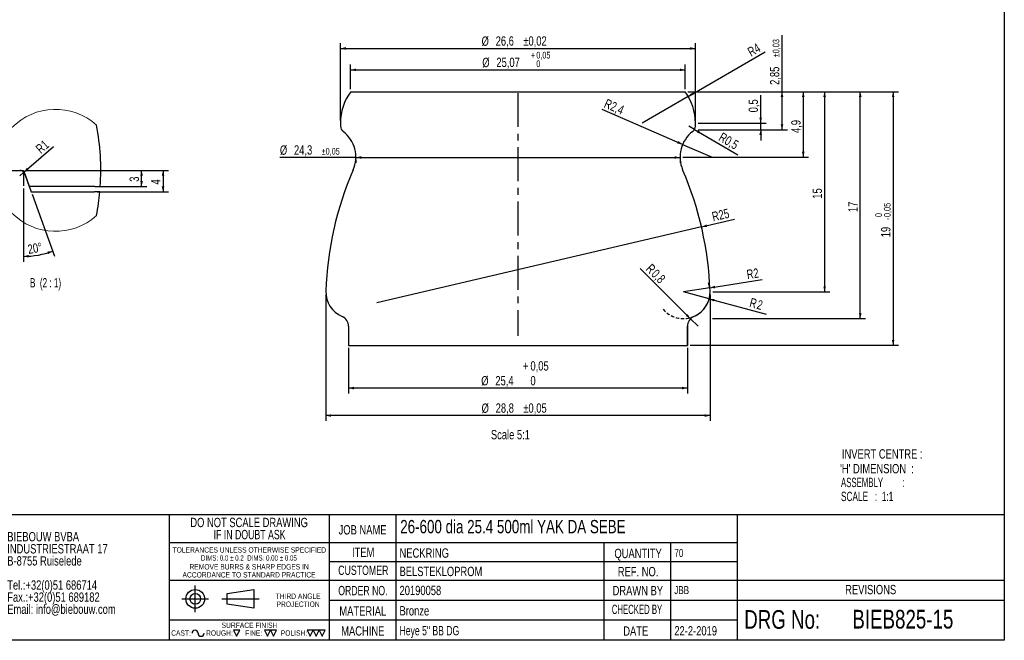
# Model space of a CAD drawing. Header units: millimetres. Extents: x 8 to 586, y 8 to 412.
# Tile 4 of 7: x 217 to 586, y 8 to 240. Entities that reach past the tile are written whole.
import ezdxf

# ---------------------------------------------------------------- set-up
doc = ezdxf.new("R2010")
doc.units = ezdxf.units.MM
doc.linetypes.add('CENTERX2', pattern=[20.32, 12.7, -2.54, 2.54, -2.54])
doc.linetypes.add('HIDDEN', pattern=[1.905, 1.27, -0.635])
for name, color, linetype in [('CENTERLINE', 4, 'CENTERX2'), ('DIMENSIONS', 2, 'Continuous'), ('HIDDEN', 3, 'HIDDEN'), ('TEXT', 2, 'Continuous')]:
    doc.layers.add(name, color=color, linetype=linetype)
doc.layers.add('OUTLINE', color=7, linetype='Continuous', lineweight=25)
doc.styles.add('SLDTEXTSTYLE0', font='TXT', dxfattribs={"width": 0.7})
doc.styles.add('SLDTEXTSTYLE1', font='TXT', dxfattribs={"width": 0.75})
doc.styles.add('SLDTEXTSTYLE2', font='TXT', dxfattribs={"width": 0.660714})
doc.styles.add('SLDTEXTSTYLE3', font='TXT', dxfattribs={"width": 0.692308})
doc.styles.add('SLDTEXTSTYLE4', font='TXT', dxfattribs={"width": 0.702531})
doc.styles.add('SLDTEXTSTYLE5', font='TXT', dxfattribs={"width": 0.696874})
doc.styles.add('SLDTEXTSTYLE6', font='TXT', dxfattribs={"width": 0.620208})
doc.styles.add('SLDTEXTSTYLE7', font='TXT', dxfattribs={"width": 0.691176})
doc.styles.add('SLDTEXTSTYLE8', font='TXT', dxfattribs={"width": 0.625})
doc.styles.add('SLDTEXTSTYLE9', font='TXT', dxfattribs={"width": 0.65})
doc.dimstyles.new('SLDDIMSTYLE23', dxfattribs={"dimtxt": 3.5, "dimasz": 2, "dimexe": 0, "dimexo": 0.0625, "dimgap": 0.875, "dimtad": 1, "dimdec": 4, "dimlfac": 0.5, "dimzin": 12, "dimdsep": 46, "dimtxsty": 'SLDTEXTSTYLE1', "dimsah": 1, "dimcen": 0.09, "dimazin": 3, "dimtfac": 1, "dimtofl": 0, "dimtmove": 0, "dimatfit": 3, "dimfxl": 0, "dimfrac": 2, "dimtolj": 1, "dimtzin": 12, "dimarcsym": 0})
doc.dimstyles.new('SLDDIMSTYLE24', dxfattribs={"dimtxt": 3.5, "dimasz": 2, "dimexe": 0, "dimexo": 0.0625, "dimgap": 0.875, "dimtad": 1, "dimlfac": 0.5, "dimrnd": 1e-09, "dimzin": 12, "dimdsep": 46, "dimtxsty": 'SLDTEXTSTYLE1', "dimsah": 1, "dimcen": 0.09, "dimadec": 0, "dimazin": 3, "dimtfac": 1, "dimtofl": 0, "dimtmove": 0, "dimatfit": 3, "dimfxl": 0, "dimfrac": 2, "dimtolj": 1, "dimtzin": 12, "dimarcsym": 0})
doc.dimstyles.new('SLDDIMSTYLE25', dxfattribs={"dimtxt": 3.5, "dimasz": 2, "dimexe": 0, "dimexo": 0.0625, "dimgap": 0.875, "dimtad": 1, "dimlfac": 0.5, "dimrnd": 1e-09, "dimzin": 12, "dimdsep": 46, "dimtxsty": 'SLDTEXTSTYLE1', "dimsah": 1, "dimcen": 0, "dimadec": 0, "dimazin": 3, "dimtfac": 1, "dimtofl": 0, "dimtmove": 0, "dimatfit": 3, "dimfxl": 0, "dimfrac": 2, "dimtolj": 1, "dimtzin": 12, "dimarcsym": 0})
doc.dimstyles.new('SLDDIMSTYLE26', dxfattribs={"dimtxt": 3.5, "dimasz": 2, "dimexe": 0, "dimexo": 0.0625, "dimgap": 0.875, "dimtad": 1, "dimlfac": 0.2, "dimrnd": 1e-09, "dimzin": 12, "dimdsep": 46, "dimtxsty": 'SLDTEXTSTYLE1', "dimsah": 1, "dimcen": 0.09, "dimadec": 0, "dimazin": 3, "dimtfac": 1, "dimtofl": 0, "dimtmove": 0, "dimatfit": 3, "dimfxl": 0, "dimfrac": 2, "dimtolj": 1, "dimtzin": 12, "dimarcsym": 0})
doc.dimstyles.new('SLDDIMSTYLE27', dxfattribs={"dimtxt": 3.5, "dimasz": 2, "dimexe": 0, "dimexo": 0.0625, "dimgap": 0.875, "dimtad": 1, "dimlfac": 0.2, "dimrnd": 1e-09, "dimzin": 12, "dimdsep": 46, "dimtxsty": 'SLDTEXTSTYLE1', "dimsah": 1, "dimcen": 0.09, "dimadec": 0, "dimazin": 3, "dimtol": 1, "dimtp": 0.05, "dimtfac": 1, "dimtofl": 0, "dimtmove": 0, "dimatfit": 3, "dimfxl": 0, "dimfrac": 2, "dimtolj": 1, "dimarcsym": 0})
doc.dimstyles.new('SLDDIMSTYLE28', dxfattribs={"dimtxt": 3.5, "dimasz": 2, "dimexe": 0, "dimexo": 0.0625, "dimgap": 0.875, "dimtad": 1, "dimlfac": 0.2, "dimrnd": 1e-09, "dimdsep": 46, "dimtxsty": 'SLDTEXTSTYLE1', "dimsah": 1, "dimcen": 0, "dimadec": 0, "dimazin": 2, "dimtfac": 1, "dimtofl": 0, "dimtmove": 0, "dimatfit": 3, "dimfxl": 0, "dimfrac": 2, "dimtolj": 1, "dimtzin": 12, "dimarcsym": 0})
doc.dimstyles.new('SLDDIMSTYLE29', dxfattribs={"dimtxt": 3.5, "dimasz": 2, "dimexe": 0, "dimexo": 0.0625, "dimgap": 0.875, "dimtad": 1, "dimlfac": 0.2, "dimrnd": 1e-09, "dimzin": 12, "dimdsep": 46, "dimtxsty": 'SLDTEXTSTYLE1', "dimsah": 1, "dimcen": 0, "dimadec": 0, "dimazin": 3, "dimtfac": 1, "dimtofl": 0, "dimtmove": 0, "dimatfit": 3, "dimfxl": 0, "dimfrac": 2, "dimtolj": 1, "dimtzin": 12, "dimarcsym": 0})
doc.dimstyles.new('SLDDIMSTYLE30', dxfattribs={"dimtxt": 3.5, "dimasz": 2, "dimexe": 0, "dimexo": 0.0625, "dimgap": 0.875, "dimtad": 1, "dimlfac": 0.2, "dimrnd": 1e-09, "dimzin": 12, "dimdsep": 46, "dimtxsty": 'SLDTEXTSTYLE1', "dimsah": 1, "dimcen": 0.09, "dimadec": 0, "dimazin": 3, "dimtol": 1, "dimtp": 0.05, "dimtm": 0.05, "dimtfac": 1, "dimtofl": 0, "dimtmove": 0, "dimatfit": 3, "dimfxl": 0, "dimfrac": 2, "dimtolj": 1, "dimarcsym": 0})
doc.dimstyles.new('SLDDIMSTYLE31', dxfattribs={"dimtxt": 3.5, "dimasz": 2, "dimexe": 0, "dimexo": 0.0625, "dimgap": 0.875, "dimtad": 1, "dimlfac": 0.2, "dimrnd": 1e-09, "dimzin": 12, "dimdsep": 46, "dimtxsty": 'SLDTEXTSTYLE1', "dimsah": 1, "dimcen": 0, "dimadec": 0, "dimazin": 3, "dimtfac": 1, "dimtofl": 0, "dimtmove": 0, "dimatfit": 3, "dimfxl": 0, "dimfrac": 2, "dimtolj": 1, "dimtzin": 12, "dimarcsym": 0})
doc.dimstyles.new('SLDDIMSTYLE32', dxfattribs={"dimtxt": 3.5, "dimasz": 2, "dimexe": 0, "dimexo": 0.0625, "dimgap": 0.875, "dimtad": 1, "dimlfac": 0.2, "dimrnd": 1e-09, "dimzin": 12, "dimdsep": 46, "dimtxsty": 'SLDTEXTSTYLE1', "dimsah": 1, "dimcen": 0.09, "dimadec": 0, "dimazin": 3, "dimtol": 1, "dimtp": 0.02, "dimtm": 0.02, "dimtfac": 1, "dimtofl": 0, "dimtmove": 0, "dimatfit": 3, "dimfxl": 0, "dimfrac": 2, "dimtolj": 1, "dimarcsym": 0})
doc.dimstyles.new('SLDDIMSTYLE33', dxfattribs={"dimtxt": 3.5, "dimasz": 2, "dimexe": 0, "dimexo": 0.0625, "dimgap": 0.875, "dimtad": 1, "dimlfac": 0.2, "dimrnd": 1e-09, "dimdsep": 46, "dimtxsty": 'SLDTEXTSTYLE1', "dimsah": 1, "dimcen": 0, "dimadec": 0, "dimazin": 2, "dimtfac": 1, "dimtofl": 0, "dimtmove": 0, "dimatfit": 3, "dimfxl": 0, "dimfrac": 2, "dimtolj": 1, "dimtzin": 12, "dimarcsym": 0})
doc.dimstyles.new('SLDDIMSTYLE34', dxfattribs={"dimtxt": 3.5, "dimasz": 2, "dimexe": 0, "dimexo": 0.0625, "dimgap": 0.875, "dimtad": 1, "dimlfac": 0.2, "dimrnd": 1e-09, "dimdsep": 46, "dimtxsty": 'SLDTEXTSTYLE1', "dimsah": 1, "dimcen": 0.09, "dimadec": 0, "dimazin": 2, "dimtfac": 1, "dimtmove": 0, "dimatfit": 0, "dimfxl": 0, "dimfrac": 2, "dimtolj": 1, "dimtzin": 12, "dimarcsym": 0})
doc.dimstyles.new('SLDDIMSTYLE35', dxfattribs={"dimtxt": 3.5, "dimasz": 2, "dimexe": 0, "dimexo": 0.0625, "dimgap": 0.875, "dimtad": 1, "dimlfac": 0.2, "dimrnd": 1e-09, "dimzin": 12, "dimdsep": 46, "dimtxsty": 'SLDTEXTSTYLE1', "dimsah": 1, "dimcen": 0.09, "dimadec": 0, "dimazin": 3, "dimtol": 1, "dimtp": 0.03, "dimtm": 0.03, "dimtfac": 1, "dimtofl": 0, "dimtmove": 0, "dimatfit": 3, "dimfxl": 0, "dimfrac": 2, "dimtolj": 1, "dimarcsym": 0})
doc.dimstyles.new('SLDDIMSTYLE36', dxfattribs={"dimtxt": 3.5, "dimasz": 2, "dimexe": 0, "dimexo": 0.0625, "dimgap": 0.875, "dimtad": 1, "dimlfac": 0.2, "dimrnd": 1e-09, "dimzin": 12, "dimdsep": 46, "dimtxsty": 'SLDTEXTSTYLE1', "dimsah": 1, "dimcen": 0.09, "dimadec": 0, "dimazin": 3, "dimtol": 1, "dimtm": 0.05, "dimtfac": 1, "dimtofl": 0, "dimtmove": 0, "dimatfit": 3, "dimfxl": 0, "dimfrac": 2, "dimtolj": 1, "dimarcsym": 0})
doc.dimstyles.new('SLDDIMSTYLE37', dxfattribs={"dimtxt": 3.5, "dimasz": 2, "dimexe": 0, "dimexo": 0.0625, "dimgap": 0.875, "dimtad": 1, "dimlfac": 0.2, "dimrnd": 1e-09, "dimzin": 12, "dimdsep": 46, "dimtxsty": 'SLDTEXTSTYLE1', "dimsah": 1, "dimcen": 0, "dimadec": 0, "dimazin": 3, "dimtfac": 1, "dimtofl": 0, "dimtmove": 0, "dimatfit": 3, "dimfxl": 0, "dimfrac": 2, "dimtolj": 1, "dimtzin": 12, "dimarcsym": 0})

# ---------------------------------------------------------------- blocks, each defined once
blk = doc.blocks.new('SW_NOTE_0_1')
at = {"layer": 'TEXT', "color": 0, "char_height": 3.5, "attachment_point": 2}
for s, insert, style in [('DO NOT SCALE DRAWING', (28.71, 4.5), 'SLDTEXTSTYLE1'), ('IF IN DOUBT ASK', (28.89, -0.03), 'SLDTEXTSTYLE0')]:
    blk.add_mtext(s, dxfattribs=dict(at, insert=insert, style=style))
blk = doc.blocks.new('SW_NOTE_0_2')
at = {"layer": 'TEXT', "color": 0, "char_height": 2, "attachment_point": 2}
for s, insert, style in [('TOLERANCES UNLESS OTHERWISE SPECIFIED', (27.09, 2.57), 'SLDTEXTSTYLE1'), ('DIMS: 0.0 ± 0.2  DIMS: 0.00 ± 0.05', (26.93, -0.43), 'SLDTEXTSTYLE7')]:
    blk.add_mtext(s, dxfattribs=dict(at, insert=insert, style=style))
blk = doc.blocks.new('SW_NOTE_0_3')
at = {"layer": 'TEXT', "color": 0, "char_height": 2, "attachment_point": 2, "style": 'SLDTEXTSTYLE1'}
for s, insert in [('REMOVE BURRS & SHARP EDGES IN', (21.78, 2.57)), ('ACCORDANCE TO STANDARD PRACTICE', (21.75, -0.43))]:
    blk.add_mtext(s, dxfattribs=dict(at, insert=insert))
blk = doc.blocks.new('SW_NOTE_0_4')
at = {"layer": 'TEXT', "color": 0, "char_height": 2, "attachment_point": 2, "style": 'SLDTEXTSTYLE1'}
for s, insert in [('THIRD ANGLE', (8.34, 2.57)), ('PROJECTION', (8.33, -0.43))]:
    blk.add_mtext(s, dxfattribs=dict(at, insert=insert))
blk = doc.blocks.new('SW_NOTE_0_5')
at = {"layer": 'TEXT', "color": 0, "char_height": 3.5, "attachment_point": 1, "style": 'SLDTEXTSTYLE1'}
for s, insert in [('BIEBOUW BVBA', (0, 4.5)), ('INDUSTRIESTRAAT 17', (0, -0.03)), ('B-8755 Ruiselede', (0, -4.55)), ('Tel.:+32(0)51 686714', (0, -13.61)), ('Fax.:+32(0)51 689182', (0, -18.13)), ('Email: info@biebouw.com', (0, -22.66))]:
    blk.add_mtext(s, dxfattribs=dict(at, insert=insert))
blk = doc.blocks.new('_D_45')
at = {"layer": 'DIMENSIONS'}
for p, q in [((218.37, 177.26), (218.37, 149.8)), ((221.63, 175.08), (230.08, 151.87))]:
    blk.add_line(p, q, dxfattribs=at)
blk.add_arc((218.37, 184.02), 32.22, 270, 290, dxfattribs=at)
for points in [[(218.37, 151.8), (220.39, 151.37), (220.36, 152.36)], [(229.39, 153.75), (227.34, 153.6), (227.65, 152.65)]]:
    blk.add_solid(points, dxfattribs=at)
at = {"layer": 'DIMENSIONS', "insert": (219.72, 156.12), "char_height": 3.5, "attachment_point": 1, "rotation": 10, "style": 'SLDTEXTSTYLE1'}
blk.add_mtext('20°', dxfattribs=at)
blk = doc.blocks.new('_D_46')
at = {"layer": 'DIMENSIONS'}
for p, q in [((219.37, 184.02), (264.66, 184.02)), ((262.66, 178.02), (262.66, 184.02)), ((246.17, 178.02), (264.66, 178.02))]:
    blk.add_line(p, q, dxfattribs=at)
for points in [[(262.66, 184.02), (262.16, 182.02), (263.16, 182.02)], [(262.66, 178.02), (263.16, 180.02), (262.16, 180.02)]]:
    blk.add_solid(points, dxfattribs=at)
at = {"layer": 'DIMENSIONS', "insert": (258.15, 179.73), "char_height": 3.5, "attachment_point": 1, "rotation": 90, "style": 'SLDTEXTSTYLE1'}
blk.add_mtext('3', dxfattribs=at)
blk = doc.blocks.new('_D_47')
at = {"layer": 'DIMENSIONS'}
for p, q in [((219.37, 184.02), (272.7, 184.02)), ((270.7, 184.02), (270.7, 176.02)), ((246.01, 176.02), (272.7, 176.02))]:
    blk.add_line(p, q, dxfattribs=at)
for points in [[(270.7, 184.02), (270.2, 182.02), (271.2, 182.02)], [(270.7, 176.02), (271.2, 178.02), (270.2, 178.02)]]:
    blk.add_solid(points, dxfattribs=at)
at = {"layer": 'DIMENSIONS', "insert": (266.18, 178.73), "char_height": 3.5, "attachment_point": 1, "rotation": 90, "style": 'SLDTEXTSTYLE1'}
blk.add_mtext('4', dxfattribs=at)
blk = doc.blocks.new('_D_48')
at = {"layer": 'DIMENSIONS'}
for q in [(229.65, 192.89), (216.97, 182.02)]:
    blk.add_line((218.49, 183.33), q, dxfattribs=at)
blk.add_solid([(218.49, 183.33), (220.34, 184.25), (219.68, 185.01)], dxfattribs=at)
at = {"layer": 'DIMENSIONS', "insert": (222.63, 192.75), "char_height": 3.5, "attachment_point": 1, "rotation": 40.6206, "style": 'SLDTEXTSTYLE1'}
blk.add_mtext('R1', dxfattribs=at)
blk = doc.blocks.new('_D_49')
at = {"layer": 'DIMENSIONS'}
for p, q in [((467.39, 213.48), (534, 213.48)), ((532, 128.48), (532, 213.48)), ((476.6, 128.48), (534, 128.48))]:
    blk.add_line(p, q, dxfattribs=at)
for points in [[(532, 213.48), (531.5, 211.48), (532.5, 211.48)], [(532, 128.48), (532.5, 130.48), (531.5, 130.48)]]:
    blk.add_solid(points, dxfattribs=at)
at = {"layer": 'DIMENSIONS', "insert": (527.49, 168.39), "char_height": 3.5, "attachment_point": 1, "rotation": 90, "style": 'SLDTEXTSTYLE1'}
blk.add_mtext('17', dxfattribs=at)
blk = doc.blocks.new('_D_50')
at = {"layer": 'DIMENSIONS'}
for p, q in [((340.21, 117.48), (340.21, 100.46)), ((467.21, 117.48), (467.21, 100.46)), ((467.21, 102.46), (340.21, 102.46))]:
    blk.add_line(p, q, dxfattribs=at)
for points in [[(340.21, 102.46), (342.21, 101.96), (342.21, 102.96)], [(467.21, 102.46), (465.21, 102.96), (465.21, 101.96)]]:
    blk.add_solid(points, dxfattribs=at)
at = {"layer": 'DIMENSIONS', "char_height": 3.5, "attachment_point": 1, "style": 'SLDTEXTSTYLE1'}
for s, insert in [('+', (405.58, 112.53)), ('0,05', (408.4, 112.53)), ('%%c', (389.96, 106.97)), ('25,4', (395.24, 106.97)), ('0', (408.4, 106.97))]:
    blk.add_mtext(s, dxfattribs=dict(at, insert=insert))
blk = doc.blocks.new('_D_51')
at = {"layer": 'DIMENSIONS'}
for q in [(449.56, 147.24), (471.21, 125.6)]:
    blk.add_line((468.38, 128.43), q, dxfattribs=at)
blk.add_solid([(468.38, 128.43), (467.32, 130.2), (466.61, 129.49)], dxfattribs=at)
at = {"layer": 'DIMENSIONS', "char_height": 3.5, "attachment_point": 1, "rotation": 315, "style": 'SLDTEXTSTYLE1'}
for s, insert in [('R', (453.87, 149.3)), ('0,8', (455.87, 147.3))]:
    blk.add_mtext(s, dxfattribs=dict(at, insert=insert))
blk = doc.blocks.new('_D_52')
at = {"layer": 'DIMENSIONS'}
for q in [(465.71, 138.48), (496.75, 130.16)]:
    blk.add_line((475.37, 135.89), q, dxfattribs=at)
blk.add_solid([(475.37, 135.89), (477.17, 134.89), (477.43, 135.85)], dxfattribs=at)
at = {"layer": 'DIMENSIONS', "char_height": 3.5, "attachment_point": 1, "rotation": 345, "style": 'SLDTEXTSTYLE1'}
for s, insert in [('R', (491.15, 136.32)), ('2', (493.89, 135.58))]:
    blk.add_mtext(s, dxfattribs=dict(at, insert=insert))
blk = doc.blocks.new('_D_53')
at = {"layer": 'DIMENSIONS'}
for p, q in [((331.71, 137.48), (331.71, 90.18)), ((475.71, 137.48), (475.71, 90.18)), ((475.71, 92.18), (331.71, 92.18))]:
    blk.add_line(p, q, dxfattribs=at)
for points in [[(331.71, 92.18), (333.71, 91.68), (333.71, 92.68)], [(475.71, 92.18), (473.71, 92.68), (473.71, 91.68)]]:
    blk.add_solid(points, dxfattribs=at)
at = {"layer": 'DIMENSIONS', "char_height": 3.5, "attachment_point": 1, "style": 'SLDTEXTSTYLE1'}
for s, insert in [('%%c', (390.09, 96.69)), ('28,8', (395.37, 96.74)), ('±0,05', (405.73, 96.74))]:
    blk.add_mtext(s, dxfattribs=dict(at, insert=insert))
blk = doc.blocks.new('_D_54')
at = {"layer": 'DIMENSIONS'}
for q in [(495.26, 143.08), (465.71, 138.48)]:
    blk.add_line((475.59, 140.02), q, dxfattribs=at)
blk.add_arc((465.71, 138.48), 10, 7.7164, 20.167, dxfattribs=at)
blk.add_solid([(475.59, 140.02), (477.64, 139.83), (477.49, 140.82)], dxfattribs=at)
at = {"layer": 'DIMENSIONS', "insert": (489.21, 146.69), "char_height": 3.5, "attachment_point": 1, "rotation": 8.8571, "style": 'SLDTEXTSTYLE1'}
blk.add_mtext('R2', dxfattribs=at)
blk = doc.blocks.new('_D_55')
at = {"layer": 'DIMENSIONS'}
for p, q in [((337.21, 202.73), (337.21, 231.66)), ((337.21, 229.66), (470.21, 229.66)), ((470.21, 202.73), (470.21, 231.66))]:
    blk.add_line(p, q, dxfattribs=at)
for points in [[(337.21, 229.66), (339.21, 229.16), (339.21, 230.16)], [(470.21, 229.66), (468.21, 230.16), (468.21, 229.16)]]:
    blk.add_solid(points, dxfattribs=at)
at = {"layer": 'DIMENSIONS', "char_height": 3.5, "attachment_point": 1, "style": 'SLDTEXTSTYLE1'}
for s, insert in [('%%c', (390.09, 234.17)), ('26,6', (395.37, 234.23)), ('±0,02', (405.73, 234.23))]:
    blk.add_mtext(s, dxfattribs=dict(at, insert=insert))
blk = doc.blocks.new('_D_56')
at = {"layer": 'DIMENSIONS'}
for q in [(496.32, 228.35), (450.21, 201.73)]:
    blk.add_line((467.53, 211.73), q, dxfattribs=at)
blk.add_solid([(467.53, 211.73), (469.51, 212.29), (469.01, 213.16)], dxfattribs=at)
at = {"layer": 'DIMENSIONS', "insert": (489.37, 229.54), "char_height": 3.5, "attachment_point": 1, "rotation": 30, "style": 'SLDTEXTSTYLE1'}
blk.add_mtext('R4', dxfattribs=at)
blk = doc.blocks.new('_D_57')
at = {"layer": 'DIMENSIONS'}
for q in [(467.71, 200.55), (486.18, 189.88)]:
    blk.add_line((469.87, 199.3), q, dxfattribs=at)
blk.add_solid([(469.87, 199.3), (471.35, 197.86), (471.85, 198.73)], dxfattribs=at)
at = {"layer": 'DIMENSIONS', "insert": (480.37, 198.4), "char_height": 3.5, "attachment_point": 1, "rotation": 330, "style": 'SLDTEXTSTYLE1'}
blk.add_mtext('R0,5', dxfattribs=at)
blk = doc.blocks.new('_D_58')
at = {"layer": 'DIMENSIONS'}
for q in [(435.3, 206.79), (476.46, 188.98)]:
    blk.add_line((465.44, 193.75), q, dxfattribs=at)
blk.add_solid([(465.44, 193.75), (463.81, 195), (463.41, 194.08)], dxfattribs=at)
at = {"layer": 'DIMENSIONS', "insert": (437.08, 210.93), "char_height": 3.5, "attachment_point": 1, "rotation": 336.6015, "style": 'SLDTEXTSTYLE1'}
blk.add_mtext('R2,4', dxfattribs=at)
blk = doc.blocks.new('_D_59')
at = {"layer": 'DIMENSIONS'}
for p, q in [((494.69, 201.73), (494.69, 212.2)), ((471.21, 201.73), (496.69, 201.73)), ((494.69, 199.23), (494.69, 201.73)), ((471.21, 199.23), (496.69, 199.23)), ((494.69, 199.23), (494.69, 195.23))]:
    blk.add_line(p, q, dxfattribs=at)
for points in [[(494.69, 201.73), (495.19, 203.73), (494.19, 203.73)], [(494.69, 199.23), (494.19, 197.23), (495.19, 197.23)]]:
    blk.add_solid(points, dxfattribs=at)
at = {"layer": 'DIMENSIONS', "insert": (490.18, 205.74), "char_height": 3.5, "attachment_point": 1, "rotation": 90, "style": 'SLDTEXTSTYLE1'}
blk.add_mtext('0,5', dxfattribs=at)
blk = doc.blocks.new('_D_60')
at = {"layer": 'DIMENSIONS'}
for p, q in [((342.96, 188.84), (314.51, 188.84)), ((342.96, 188.84), (464.46, 188.84)), ((342.96, 187.98), (342.96, 186.84)), ((464.46, 187.98), (464.46, 186.84))]:
    blk.add_line(p, q, dxfattribs=at)
for points in [[(342.96, 188.84), (344.96, 188.34), (344.96, 189.34)], [(464.46, 188.84), (462.46, 189.34), (462.46, 188.34)]]:
    blk.add_solid(points, dxfattribs=at)
at = {"layer": 'DIMENSIONS', "attachment_point": 1, "style": 'SLDTEXTSTYLE1'}
for s, insert, char_height in [('%%c', (314.51, 193.35), 3.5), ('24,3', (319.79, 193.41), 3.5), ('±0,05', (330.14, 192.4), 2.5)]:
    blk.add_mtext(s, dxfattribs=dict(at, insert=insert, char_height=char_height))
blk = doc.blocks.new('_D_61')
at = {"layer": 'DIMENSIONS'}
for p, q in [((502.69, 213.48), (502.69, 234.66)), ((467.39, 213.48), (504.69, 213.48)), ((502.69, 199.23), (502.69, 213.48)), ((471.21, 199.23), (504.69, 199.23))]:
    blk.add_line(p, q, dxfattribs=at)
for points in [[(502.69, 213.48), (502.19, 211.48), (503.19, 211.48)], [(502.69, 199.23), (503.19, 201.23), (502.19, 201.23)]]:
    blk.add_solid(points, dxfattribs=at)
at = {"layer": 'DIMENSIONS', "attachment_point": 1, "rotation": 90, "style": 'SLDTEXTSTYLE1'}
for s, insert, char_height in [('±0,03', (499.19, 226.37), 2.5), ('2,85', (498.18, 216.02), 3.5)]:
    blk.add_mtext(s, dxfattribs=dict(at, insert=insert, char_height=char_height))
blk = doc.blocks.new('_D_62')
at = {"layer": 'DIMENSIONS'}
for p, q in [((467.39, 213.48), (512.65, 213.48)), ((510.65, 213.48), (510.65, 188.98)), ((465.46, 188.98), (512.65, 188.98))]:
    blk.add_line(p, q, dxfattribs=at)
for points in [[(510.65, 213.48), (510.15, 211.48), (511.15, 211.48)], [(510.65, 188.98), (511.15, 190.98), (510.15, 190.98)]]:
    blk.add_solid(points, dxfattribs=at)
at = {"layer": 'DIMENSIONS', "insert": (506.14, 198), "char_height": 3.5, "attachment_point": 1, "rotation": 90, "style": 'SLDTEXTSTYLE1'}
blk.add_mtext('4,9', dxfattribs=at)
blk = doc.blocks.new('_D_63')
at = {"layer": 'DIMENSIONS'}
for p, q in [((467.39, 213.48), (520.65, 213.48)), ((518.65, 213.48), (518.65, 138.48)), ((476.71, 138.48), (520.65, 138.48))]:
    blk.add_line(p, q, dxfattribs=at)
for points in [[(518.65, 213.48), (518.15, 211.48), (519.15, 211.48)], [(518.65, 138.48), (519.15, 140.48), (518.15, 140.48)]]:
    blk.add_solid(points, dxfattribs=at)
at = {"layer": 'DIMENSIONS', "insert": (514.14, 173.39), "char_height": 3.5, "attachment_point": 1, "rotation": 90, "style": 'SLDTEXTSTYLE1'}
blk.add_mtext('15', dxfattribs=at)
blk = doc.blocks.new('_D_64')
at = {"layer": 'DIMENSIONS'}
for p, q in [((467.39, 213.48), (546.33, 213.48)), ((544.33, 213.48), (544.33, 118.48)), ((468.21, 118.48), (546.33, 118.48))]:
    blk.add_line(p, q, dxfattribs=at)
for points in [[(544.33, 213.48), (543.83, 211.48), (544.83, 211.48)], [(544.33, 118.48), (544.83, 120.48), (543.83, 120.48)]]:
    blk.add_solid(points, dxfattribs=at)
at = {"layer": 'DIMENSIONS', "attachment_point": 1, "rotation": 90, "style": 'SLDTEXTSTYLE1'}
for s, insert, char_height in [('0,05', (540.87, 166.53), 2.5), ('0', (537.63, 166.53), 2.5), ('-', (540.87, 165.42), 2.5), ('19', (539.82, 158.96), 3.5)]:
    blk.add_mtext(s, dxfattribs=dict(at, insert=insert, char_height=char_height))
blk = doc.blocks.new('_D_65')
at = {"layer": 'DIMENSIONS'}
for p, q in [((341.02, 214.48), (341.02, 223.66)), ((341.02, 221.66), (466.39, 221.66)), ((466.39, 214.48), (466.39, 223.66))]:
    blk.add_line(p, q, dxfattribs=at)
for points in [[(341.02, 221.66), (343.02, 221.16), (343.02, 222.16)], [(466.39, 221.66), (464.39, 222.16), (464.39, 221.16)]]:
    blk.add_solid(points, dxfattribs=at)
at = {"layer": 'DIMENSIONS', "attachment_point": 1, "style": 'SLDTEXTSTYLE1'}
for s, insert, char_height in [('%%c', (390.36, 226.17), 3.5), ('25,07', (395.64, 226.23), 3.5), ('+', (408.57, 228.41), 2.5), ('0,05', (410.59, 228.41), 2.5), ('0', (410.59, 225.18), 2.5)]:
    blk.add_mtext(s, dxfattribs=dict(at, insert=insert, char_height=char_height))
blk = doc.blocks.new('_D_66')
at = {"layer": 'DIMENSIONS'}
for q in [(350.78, 134.45), (484.94, 165.71)]:
    blk.add_line((472.52, 162.82), q, dxfattribs=at)
blk.add_solid([(472.52, 162.82), (474.58, 162.78), (474.35, 163.76)], dxfattribs=at)
at = {"layer": 'DIMENSIONS', "insert": (476.12, 168.29), "char_height": 3.5, "attachment_point": 1, "rotation": 13.1158, "style": 'SLDTEXTSTYLE1'}
blk.add_mtext('R25', dxfattribs=at)

msp = doc.modelspace()

# ---------------------------------------------------------------- linework, layer by layer
at = {"color": 7, "linetype": 'Continuous', "lineweight": 18}
msp.add_arc((230.37413, 184.02459), 22.85816, 47.7242887, 312.2757113, dxfattribs=at)
at = {"layer": 'CENTERLINE'}
msp.add_line((403.70658, 212.97697), (403.70658, 122.00127), dxfattribs=at)
at = {"layer": 'HIDDEN'}
msp.add_arc((465.70658, 138.47697), 10, 220.6484714, 0, dxfattribs=at)
at = {"layer": 'OUTLINE'}
for p, q in [((586, 412), (586, 8)), ((341.02209, 213.47697), (466.39106, 213.47697)), ((337.20658, 201.72697), (337.20658, 200.5454)), ((470.20658, 200.5454), (470.20658, 201.72697)), ((207.51597, 184.02459), (218.37413, 184.02459)), ((218.37413, 184.02459), (220.55795, 178.02459)), ((218.37413, 184.02459), (218.37413, 178.26262)), ((218.8531, 182.70863), (221.2859, 176.02459)), ((245.16699, 178.02459), (220.55795, 178.02459)), ((245.16699, 178.02459), (247.17166, 178.02459)), ((221.2859, 176.02459), (245.00553, 176.02459)), ((247.01385, 176.02459), (245.00553, 176.02459)), ((340.20658, 125.60258), (340.20658, 118.47697)), ((467.20658, 118.47697), (467.20658, 125.60258)), ((467.20658, 125.60258), (467.20658, 118.47697)), ((340.20658, 118.47697), (467.20658, 118.47697)), ((586, 55), (183, 55)), ((273, 55), (273, 8)), ((333, 55), (333, 8)), ((358, 55), (358, 8)), ((486, 8), (486, 55)), ((333, 44.5), (273, 44.5)), ((486, 44.5), (333, 44.5)), ((436, 8), (436, 44.5)), ((461, 8), (461, 44.5)), ((333, 37.5), (486, 37.5)), ((273, 30.5), (586, 30.5)), ((282.77569, 18.5), (282.77569, 28.5)), ((294.67455, 25.5), (304.67455, 27)), ((304.67455, 27), (304.67455, 20)), ((277.77569, 23.5), (287.77569, 23.5)), ((292.67455, 23.5), (306.67455, 23.5)), ((294.67455, 21.5), (294.67455, 25.5)), ((333, 23), (486, 23)), ((486, 23), (586, 23)), ((304.67455, 20), (294.67455, 21.5)), ((486, 15.5), (273, 15.5)), ((299.41865, 11.75), (297.16865, 11.75)), ((297.16865, 11.75), (298.29365, 9.5)), ((298.29365, 9.5), (299.41865, 11.75)), ((310.93161, 11.75), (308.68161, 11.75)), ((308.68161, 11.75), (309.80661, 9.5)), ((309.80661, 9.5), (310.93161, 11.75)), ((313.18161, 11.75), (310.93161, 11.75)), ((310.93161, 11.75), (312.05661, 9.5)), ((312.05661, 9.5), (313.18161, 11.75)), ((327, 11.75), (324.75, 11.75)), ((324.75, 11.75), (325.875, 9.5)), ((325.875, 9.5), (327, 11.75)), ((329.25, 11.75), (327, 11.75)), ((327, 11.75), (328.125, 9.5)), ((328.125, 9.5), (329.25, 11.75)), ((331.5, 11.75), (329.25, 11.75)), ((329.25, 11.75), (330.375, 9.5)), ((330.375, 9.5), (331.5, 11.75)), ((586, 8), (8, 8))]:
    msp.add_line(p, q, dxfattribs=at)
for radius in [3.5, 2]:
    msp.add_circle((282.77569, 23.5), radius, dxfattribs=at)
for centre, radius, start, end in [((357.20658, 201.72697), 20, 144.0201994, 180), ((450.20658, 201.72697), 20, 0, 35.9798006), ((158.46639, 184.02452), 88.90795, 356.1304702, 10.9663649), ((339.70658, 200.5454), 2.5, 180, 232.8827365), ((467.70658, 200.5454), 2.5, 307.1172635, 0), ((330.95658, 188.98307), 12, 336.5444116, 52.8827365), ((476.45658, 188.98307), 12, 127.1172635, 203.4555884), ((216.97371, 182.02459), 2, 20.0000645, 89.9999739), ((456.63611, 134.45185), 125, 156.5444116, 177.9941774), ((350.77704, 134.45185), 125, 2.0058226, 23.4555884), ((158.92462, 183.96146), 88.44607, 349.0173595, 354.851533), ((341.70658, 138.47697), 10, 177.9941774, 246.8676036), ((465.70658, 138.47697), 10, 293.1323964, 2.0058226), ((336.20658, 125.60258), 4, 0, 66.8676036), ((471.20658, 125.60258), 4, 113.1323964, 180), ((282.70836, 10.625), 1.125, 0, 180), ((284.95836, 10.625), 1.125, 180, 0)]:
    msp.add_arc(centre, radius, start, end, dxfattribs=at)

# ---------------------------------------------------------------- block references
at = {"layer": 'TEXT'}
for name, p in [('SW_NOTE_0_1', (274.24686, 49.38226)), ('SW_NOTE_0_5', (212.31161, 44.05647)), ('SW_NOTE_0_2', (275.95589, 40.27512)), ('SW_NOTE_0_3', (281.1795, 33.95369)), ('SW_NOTE_0_4', (312.98886, 22.95369))]:
    msp.add_blockref(name, p, dxfattribs=at)

# ---------------------------------------------------------------- texts
for s, insert, char_height, attachment_point, style in [('B  (2 : 1)', (226.66307, 143.66401), 3.5, 2, 'SLDTEXTSTYLE9'), ('Scale 5:1', (393.57845, 86.77196), 3.5, 1, 'SLDTEXTSTYLE1'), ('INVERT CENTRE :', (525.13201, 79.56571), 3.5, 1, 'SLDTEXTSTYLE1'), ("'H' DIMENSION  :", (524.44396, 74.03884), 3.5, 1, 'SLDTEXTSTYLE1'), ('ASSEMBLY         :', (524.79564, 68.87764), 3.5, 1, 'SLDTEXTSTYLE8'), ('SCALE   :  1:1', (524.79564, 63.64092), 3.5, 1, 'SLDTEXTSTYLE2'), ('26-600 dia 25.4 500ml YAK DA SEBE', (359.59608, 53.07133), 5, 1, 'SLDTEXTSTYLE1'), ('JOB NAME', (345.48697, 51.1278), 3.5, 2, 'SLDTEXTSTYLE1'), ('ITEM', (345.71908, 42.70142), 3.5, 2, 'SLDTEXTSTYLE1'), ('NECKRING', (359.33565, 42.42156), 3.5, 1, 'SLDTEXTSTYLE1'), ('QUANTITY', (448.74339, 42.28181), 3.5, 2, 'SLDTEXTSTYLE1'), ('70', (462.35518, 42.21082), 3, 1, 'SLDTEXTSTYLE1'), ('CUSTOMER', (345.75551, 35.97385), 3.5, 2, 'SLDTEXTSTYLE4'), ('BELSTEKLOPROM', (359.33565, 35.54554), 3.5, 1, 'SLDTEXTSTYLE1'), ('REF. NO.', (448.74262, 35.47023), 3.5, 2, 'SLDTEXTSTYLE1'), ('ORDER NO.', (345.60764, 28.37055), 3.5, 2, 'SLDTEXTSTYLE5'), ('20190058', (359.33565, 28.42402), 3.5, 1, 'SLDTEXTSTYLE1'), ('DRAWN BY', (448.64783, 28.36069), 3.5, 2, 'SLDTEXTSTYLE1'), ('JBB', (462.31932, 28.2897), 3, 1, 'SLDTEXTSTYLE1'), ('REVISIONS', (535.91901, 28.73986), 3.5, 2, 'SLDTEXTSTYLE1'), ('MATERIAL', (345.57082, 20.7035), 3.5, 2, 'SLDTEXTSTYLE1'), ('Bronze', (359.32857, 20.80281), 3.5, 1, 'SLDTEXTSTYLE1'), ('CHECKED BY', (448.33641, 21.33873), 3.5, 2, 'SLDTEXTSTYLE6'), ('DRG No:', (488.51995, 19.3028), 7, 1, 'SLDTEXTSTYLE1'), ('BIEB825-15', (529.0469, 19.40975), 7, 1, 'SLDTEXTSTYLE1'), ('CAST:', (273.74145, 11.71938), 2, 1, 'SLDTEXTSTYLE1'), ('ROUGH:', (286.81775, 11.71938), 2, 1, 'SLDTEXTSTYLE1'), ('SURFACE FINISH', (303.10103, 14.63617), 2, 2, 'SLDTEXTSTYLE1'), ('FINE:', (301.4722, 11.71938), 2, 1, 'SLDTEXTSTYLE1'), ('POLISH:', (314.82446, 11.71938), 2, 1, 'SLDTEXTSTYLE1'), ('MACHINE', (345.56839, 13.25379), 3.5, 2, 'SLDTEXTSTYLE1'), ('Heye 5" BB DG', (359.32857, 13.35309), 3.5, 1, 'SLDTEXTSTYLE3'), ('DATE', (447.867, 13.20559), 3.5, 2, 'SLDTEXTSTYLE1'), ('22-2-2019', (462.31932, 13.3049), 3.5, 1, 'SLDTEXTSTYLE1')]:
    msp.add_mtext(s, dxfattribs=dict(at, insert=insert, char_height=char_height, attachment_point=attachment_point, style=style))

# ---------------------------------------------------------------- dimensions: what is measured, and where the dimension line sits
at = {"layer": 'DIMENSIONS'}
for base, p1, p2, dimstyle, picture, middle in [((502.68883, 213.47697), (470.20658, 199.22697), (466.39106, 213.47697), 'SLDDIMSTYLE35', '_D_61', (502.68883, 225.34075)), ((510.65265, 188.98307), (466.39106, 213.47697), (464.45658, 188.98307), 'SLDDIMSTYLE26', '_D_62', (510.65265, 201.23002)), ((532.00332, 213.47697), (475.60135, 128.47697), (466.39106, 213.47697), 'SLDDIMSTYLE26', '_D_49', (532.00332, 170.97697)), ((518.65265, 138.47697), (466.39106, 213.47697), (475.70658, 138.47697), 'SLDDIMSTYLE26', '_D_63', (518.65265, 175.97697)), ((544.32939, 118.47697), (466.39106, 213.47697), (467.20658, 118.47697), 'SLDDIMSTYLE36', '_D_64', (544.32939, 165.97697)), ((494.68883, 201.72697), (470.20658, 199.22697), (470.20658, 201.72697), 'SLDDIMSTYLE34', '_D_59', (494.68883, 208.97223)), ((262.65742, 184.02459), (245.16699, 178.02459), (218.37413, 184.02459), 'SLDDIMSTYLE24', '_D_46', (262.65742, 181.02459)), ((270.69563, 176.02459), (218.37413, 184.02459), (245.00553, 176.02459), 'SLDDIMSTYLE24', '_D_47', (270.69563, 180.02459))]:
    dim = msp.add_linear_dim(base=base, p1=p1, p2=p2, angle=90, dimstyle=dimstyle, dxfattribs=at)
    dim.commit()
    dim.dimension.update_dxf_attribs({"geometry": picture, "text_midpoint": middle, "dimtype": 160})
dim = msp.add_linear_dim(base=(470.20658, 229.66291), p1=(337.20658, 201.72697), p2=(470.20658, 201.72697), angle=0, text='%%c<>', dimstyle='SLDDIMSTYLE32', dxfattribs=at)
dim.commit()
dim.dimension.update_dxf_attribs({"geometry": '_D_55', "text_midpoint": (403.70658, 229.66291), "dimtype": 160})
for center, mpoint, dimstyle, picture, middle in [((450.20658, 201.72697), (467.52708, 211.72697), 'SLDDIMSTYLE31', '_D_56', (494.03753, 227.03279)), ((476.45658, 188.98307), (465.4434, 193.74856), 'SLDDIMSTYLE31', '_D_58', (439.47508, 204.98526)), ((467.70658, 200.5454), (469.87164, 199.2954), 'SLDDIMSTYLE33', '_D_57', (482.34862, 192.09183)), ((216.97372, 182.02459), (218.49179, 183.32668), 'SLDDIMSTYLE25', '_D_48', (227.78861, 191.30083)), ((350.77704, 134.45185), (472.51623, 162.81681), 'SLDDIMSTYLE37', '_D_66', (481.07286, 164.81049)), ((471.20658, 125.60258), (468.37815, 128.431), 'SLDDIMSTYLE28', '_D_51', (453.86392, 142.94525)), ((465.70658, 138.47697), (475.58733, 140.01667), 'SLDDIMSTYLE31', '_D_54', (492.72114, 142.68662)), ((465.70658, 138.47697), (475.36584, 135.88878), 'SLDDIMSTYLE29', '_D_52', (492.73624, 131.23441))]:
    dim = msp.add_radius_dim(center=center, mpoint=mpoint, dimstyle=dimstyle, dxfattribs=at)
    dim.commit()
    dim.dimension.update_dxf_attribs({"geometry": picture, "text_midpoint": middle, "dimtype": 164})
for base, p1, p2, dimstyle, picture, middle in [((466.39106, 221.66291), (341.02209, 213.47697), (466.39106, 213.47697), 'SLDDIMSTYLE27', '_D_65', (403.70658, 221.66291)), ((464.45658, 188.84184), (342.95658, 188.98307), (464.45658, 188.98307), 'SLDDIMSTYLE30', '_D_60', (326.472, 188.84184)), ((331.70658, 92.17934), (475.70658, 138.47697), (331.70658, 138.47697), 'SLDDIMSTYLE30', '_D_53', (403.70658, 92.17934)), ((340.20658, 108.01543), (467.20658, 118.47697), (340.20658, 118.47697), 'SLDDIMSTYLE27', '_D_50', (403.70658, 108.01543))]:
    dim = msp.add_linear_dim(base=base, p1=p1, p2=p2, text='%%c<>', dimstyle=dimstyle, dxfattribs=at)
    dim.commit()
    dim.dimension.update_dxf_attribs({"geometry": picture, "text_midpoint": middle, "dimtype": 160})
dim = msp.add_angular_dim_2l(base=(223.96936, 152.29249), line1=((218.37413, 178.26262), (218.37413, 184.02459)), line2=((221.28589, 176.02459), (218.8531, 182.70863)), dimstyle='SLDDIMSTYLE23', dxfattribs=at)
dim.commit()
dim.dimension.update_dxf_attribs({"geometry": '_D_45', "text_midpoint": (223.96936, 152.29249), "dimtype": 162})

doc.saveas('drawing.dxf')
